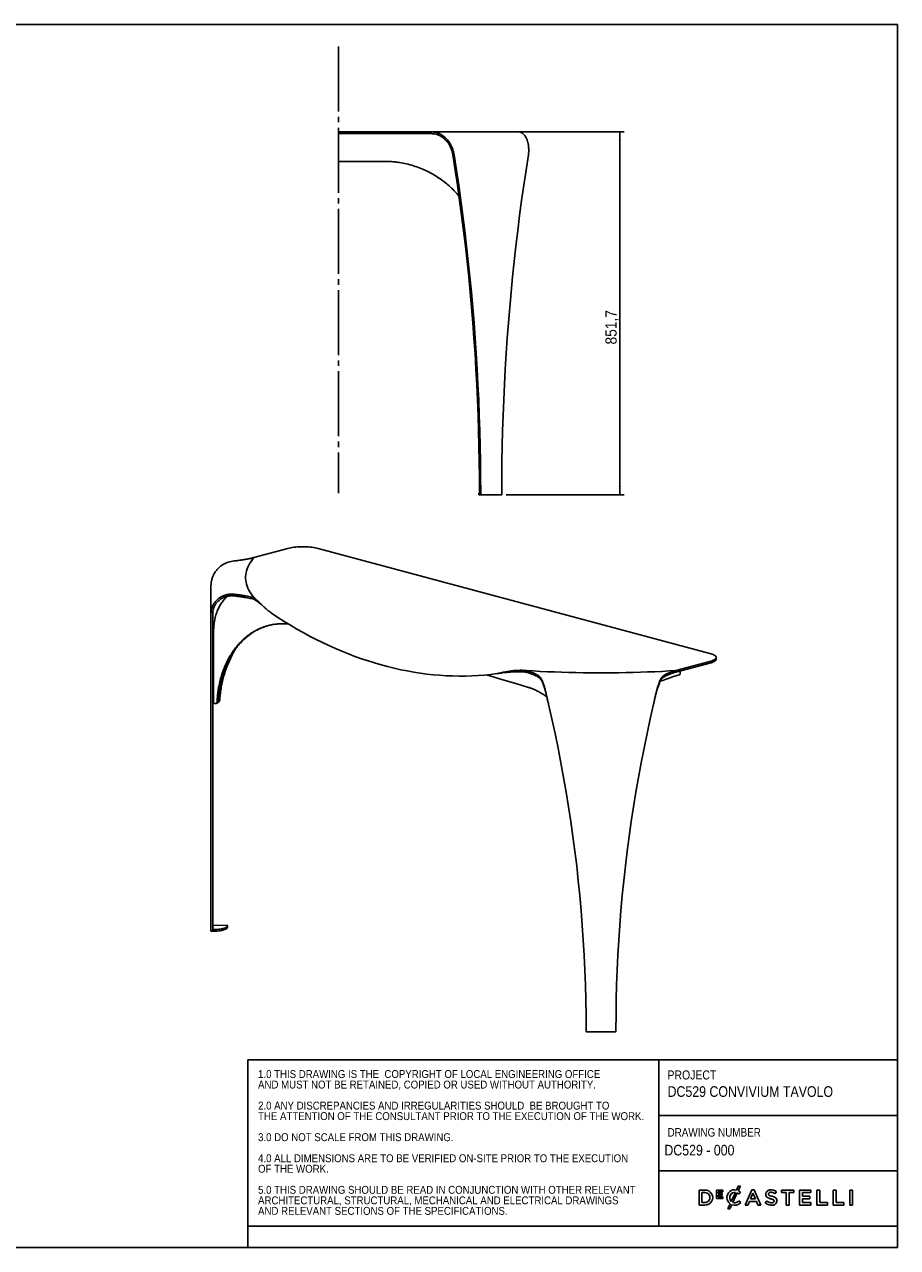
# Model space of a CAD drawing. Header units: millimetres. Extents: x 50 to 4150, y 50 to 2920.
# Tile 2 of 2: x 2102 to 4150, y 50 to 2920. Entities that reach past the tile are written whole.
import ezdxf

# ---------------------------------------------------------------- set-up
doc = ezdxf.new("R2010")
doc.units = ezdxf.units.MM
doc.header["$LTSCALE"] = 10
doc.linetypes.add('SLD-Centro', pattern=[19.05, 15.24, -1.27, 1.27, -1.27])
doc.linetypes.add('SLD-Solido', pattern=[0])
for name, color, linetype in [('NOTE', 3, 'SLD-Solido'), ('PIEGHE', 6, 'SLD-Centro'), ('QUOTE', 1, 'SLD-Solido'), ('SCHIZZI', 9, 'Continuous')]:
    doc.layers.add(name, color=color, linetype=linetype)
doc.styles.add('SLDTEXTSTYLE0', font='GOTHIC.TTF', dxfattribs={"width": 0.913})
doc.styles.add('SLDTEXTSTYLE1', font='GOTHIC.TTF', dxfattribs={"width": 0.86735})
doc.dimstyles.new('SLDDIMSTYLE0', dxfattribs={"dimtxt": 26.458333, "dimasz": 20, "dimexe": 0, "dimexo": 0.0625, "dimgap": 6.614583, "dimtad": 1, "dimdec": 1, "dimrnd": 1e-09, "dimzin": 12, "dimdsep": 46, "dimtxsty": 'SLDTEXTSTYLE0', "dimsah": 1, "dimcen": 0.09, "dimadec": 0, "dimazin": 3, "dimtfac": 1, "dimtdec": 1, "dimtofl": 0, "dimtmove": 0, "dimatfit": 3, "dimfxl": 1, "dimfrac": 2, "dimtolj": 1, "dimtzin": 12, "dimarcsym": 0})

# ---------------------------------------------------------------- blocks, each defined once
blk = doc.blocks.new('SW_NOTE_0')
at = {"layer": 'NOTE', "color": 0, "char_height": 18.521, "attachment_point": 1, "style": 'SLDTEXTSTYLE0'}
for s, insert in [('1.0 THIS DRAWING IS THE  COPYRIGHT OF LOCAL ENGINEERING OFFICE ', (0, 23.7)), ('AND MUST NOT BE RETAINED, COPIED OR USED WITHOUT AUTHORITY.', (0, -1)), ('2.0 ANY DISCREPANCIES AND IRREGULARITIES SHOULD  BE BROUGHT TO ', (0, -50.4)), ('THE ATTENTION OF THE CONSULTANT PRIOR TO THE EXECUTION OF THE WORK.', (0, -75.1)), ('3.0 DO NOT SCALE FROM THIS DRAWING.', (0, -124.5)), ('4.0 ALL DIMENSIONS ARE TO BE VERIFIED ON-SITE PRIOR TO THE EXECUTION ', (0, -173.9)), ('OF THE WORK.', (0, -198.6)), ('5.0 THIS DRAWING SHOULD BE READ IN CONJUNCTION WITH OTHER RELEVANT ', (0, -248)), ('ARCHITECTURAL, STRUCTURAL, MECHANICAL AND ELECTRICAL DRAWINGS ', (0, -272.7)), ('AND RELEVANT SECTIONS OF THE SPECIFICATIONS.', (0, -297.4))]:
    blk.add_mtext(s, dxfattribs=dict(at, insert=insert))
blk = doc.blocks.new('_D')
at = {"layer": 'QUOTE', "transparency": 16777216}
for p, q in [((3011.4, 2667.8), (3508.4, 2667.8)), ((3498.4, 2667.8), (3498.4, 1816.1)), ((3231.5, 1816.1), (3508.4, 1816.1))]:
    blk.add_line(p, q, dxfattribs=at)
for points in [[(3498.4, 2667.8), (3495.9, 2647.8), (3500.9, 2647.8)], [(3498.4, 1816.1), (3500.9, 1836.1), (3495.9, 1836.1)]]:
    blk.add_solid(points, dxfattribs=at)
at = {"layer": 'QUOTE', "transparency": 16777216, "insert": (3464.6, 2169), "char_height": 26.46, "attachment_point": 1, "rotation": 90, "style": 'SLDTEXTSTYLE0'}
blk.add_mtext('851,7', dxfattribs=at)

msp = doc.modelspace()

# ---------------------------------------------------------------- linework, layer by layer
for p, q in [((2838.62, 2663.8), (2838.62, 2667.8)), ((2838.62, 2667.8), (2888.62, 2667.8)), ((2838.62, 2608.8), (2838.62, 2663.8)), ((2888.62, 2663.8), (2838.62, 2663.8)), ((2888.62, 2667.8), (3001.42, 2667.8)), ((2888.62, 2663.8), (3001.42, 2663.8)), ((3001.42, 2663.8), (3001.42, 2667.8)), ((3261.55, 2667.8), (3055.52, 2667.8)), ((3055.52, 2667.8), (3055.52, 2663.8)), ((2838.64, 2598.8), (2838.63, 2598.8)), ((2838.64, 2598.8), (2845.92, 2598.8)), ((2944.99, 2598.8), (2845.92, 2598.8)), ((3169.14, 1820.12), (3167.4, 1820.12)), ((3167.4, 1820.12), (3167.4, 1816.12)), ((3169.14, 1816.12), (3167.4, 1816.12)), ((3169.14, 1821.12), (3169.14, 1816.12)), ((3169.14, 1816.12), (3171.97, 1816.12)), ((3171.97, 1821.12), (3171.97, 1816.12)), ((3171.97, 1816.12), (3221.47, 1816.12)), ((3221.47, 1816.12), (3221.47, 1821.12)), ((2719.67, 1690.42), (2639.91, 1669.05)), ((2790.38, 1690.42), (3709.62, 1444.15)), ((2539.22, 1537), (2539.22, 1603.02)), ((2593.22, 1579.15), (2593.22, 1583)), ((2574.83, 1577.56), (2570.68, 1571.19)), ((2639.91, 1571.16), (2639.91, 1575.02)), ((2639.91, 1571.16), (2639.91, 1575.02)), ((2539.22, 796.93), (2539.22, 1537)), ((2543.22, 796.93), (2543.22, 1537)), ((2545.41, 1327.31), (2545.41, 1495.91)), ((3629.86, 1403.83), (3709.62, 1425.2)), ((3629.86, 1399.98), (3709.62, 1421.35)), ((3724.27, 1430.82), (3724.27, 1434.68)), ((3278.86, 1399.98), (3278.86, 1403.83)), ((3278.86, 1399.98), (3278.86, 1403.83)), ((3308.67, 1391.33), (3308.67, 1387.47)), ((3600.04, 1387.47), (3600.04, 1391.33)), ((3629.86, 1399.98), (3629.86, 1403.83)), ((3639.85, 1395.47), (3639.85, 1402.66)), ((2551.1, 1326.5), (2553.61, 1327.33)), ((3327.98, 1339.31), (3327.78, 1340.17)), ((3327.99, 1339.3), (3327.99, 1339.3)), ((3580.93, 1340.17), (3580.73, 1339.31)), ((3580.73, 1339.3), (3580.73, 1339.3)), ((2545.91, 805.29), (2577.55, 806.18)), ((2577.74, 801.36), (2577.74, 805.21)), ((2539.22, 792.11), (2539.22, 796.93)), ((2543.22, 792.11), (2539.22, 792.11)), ((2543.22, 792.11), (2543.22, 796.93)), ((2543.22, 795.96), (2543.22, 792.11)), ((3419.36, 561.13), (3419.36, 556.31)), ((3419.36, 556.31), (3489.36, 556.31)), ((3489.36, 556.31), (3489.36, 561.13))]:
    msp.add_line(p, q)
at = {"flags": 128}
for points in [[(2838.63, 2631.3), (2838.63, 2630.23), (2838.63, 2629.27), (2838.63, 2628.54), (2838.63, 2628.1), (2838.63, 2628.01), (2838.63, 2628.28), (2838.63, 2628.87), (2838.63, 2629.73), (2838.63, 2630.76), (2838.63, 2631.84), (2838.63, 2632.87), (2838.63, 2633.73), (2838.63, 2634.32), (2838.63, 2634.59), (2838.63, 2634.5), (2838.63, 2634.06), (2838.63, 2633.33), (2838.63, 2632.37), (2838.63, 2631.3)], [(3106.77, 2613.8), (3112.29, 2578.32), (3117.56, 2542.77), (3122.57, 2507.14), (3127.33, 2471.44), (3131.84, 2435.67), (3136.09, 2399.85), (3140.08, 2363.96), (3143.82, 2328.02), (3147.3, 2292.03), (3150.53, 2255.99), (3153.5, 2219.9), (3156.21, 2183.78), (3158.67, 2147.62), (3160.86, 2111.42), (3162.8, 2075.2), (3164.48, 2038.95), (3165.91, 2002.68), (3167.07, 1966.39), (3167.97, 1930.08), (3168.62, 1893.77), (3169.01, 1857.44), (3169.14, 1821.12)], [(3109.6, 2613.8), (3115.12, 2578.32), (3120.39, 2542.77), (3125.4, 2507.14), (3130.16, 2471.44), (3134.67, 2435.67), (3138.92, 2399.85), (3142.91, 2363.96), (3146.65, 2328.02), (3150.13, 2292.03), (3153.36, 2255.99), (3156.33, 2219.9), (3159.04, 2183.78), (3161.49, 2147.62), (3163.69, 2111.42), (3165.63, 2075.2), (3167.31, 2038.95), (3168.73, 2002.68), (3169.9, 1966.39), (3170.8, 1930.08), (3171.45, 1893.77), (3171.84, 1857.44), (3171.97, 1821.12)], [(3221.47, 1821.12), (3221.59, 1857.44), (3221.98, 1893.77), (3222.63, 1930.08), (3223.54, 1966.39), (3224.7, 2002.68), (3226.12, 2038.95), (3227.8, 2075.2), (3229.74, 2111.42), (3231.94, 2147.62), (3234.39, 2183.78), (3237.11, 2219.9), (3240.07, 2255.99), (3243.3, 2292.03), (3246.78, 2328.02), (3250.52, 2363.96), (3254.52, 2399.85), (3258.77, 2435.67), (3263.27, 2471.44), (3268.03, 2507.14), (3273.05, 2542.77), (3278.31, 2578.32), (3283.83, 2613.8)], [(2838.63, 2598.8), (2838.63, 2598.99), (2838.63, 2599.56), (2838.62, 2600.48), (2838.62, 2601.73), (2838.62, 2603.24), (2838.62, 2604.97), (2838.62, 2606.85), (2838.62, 2608.8)], [(2790.38, 1690.42), (2787.17, 1691.21), (2783.71, 1691.92), (2780.03, 1692.55), (2776.16, 1693.09), (2772.13, 1693.54), (2767.97, 1693.89), (2763.71, 1694.14), (2759.38, 1694.3), (2755.03, 1694.35), (2750.67, 1694.3), (2746.34, 1694.14), (2742.09, 1693.89), (2737.93, 1693.54), (2733.9, 1693.09), (2730.03, 1692.55), (2726.35, 1691.92), (2722.89, 1691.21), (2719.67, 1690.42)], [(2639.91, 1575.02), (2636.38, 1579.43), (2633.21, 1583.86), (2630.38, 1588.32), (2627.91, 1592.78), (2625.78, 1597.26), (2624.01, 1601.75), (2622.59, 1606.25), (2621.53, 1610.75), (2620.82, 1615.26), (2620.46, 1619.78), (2620.46, 1624.29), (2620.82, 1628.81), (2621.53, 1633.32), (2622.59, 1637.82), (2624.01, 1642.32), (2625.78, 1646.81), (2627.91, 1651.29), (2630.38, 1655.75), (2633.21, 1660.2), (2636.38, 1664.64), (2639.91, 1669.05)], [(2639.91, 1669.05), (2636.38, 1664.64), (2633.21, 1660.2), (2630.38, 1655.75), (2627.91, 1651.29), (2625.78, 1646.81), (2624.01, 1642.32), (2622.59, 1637.82), (2621.53, 1633.32), (2620.82, 1628.81), (2620.46, 1624.29), (2620.46, 1619.78), (2620.82, 1615.26), (2621.53, 1610.75), (2622.59, 1606.25), (2624.01, 1601.75), (2625.78, 1597.26), (2627.91, 1592.78), (2630.38, 1588.32), (2633.21, 1583.86), (2636.38, 1579.43), (2639.91, 1575.02)], [(2681.31, 1538.42), (2696.05, 1528.69), (2710.85, 1519.28), (2725.72, 1510.19), (2740.64, 1501.41), (2755.63, 1492.95), (2770.66, 1484.82), (2785.74, 1477.01), (2800.87, 1469.53), (2816.04, 1462.38), (2831.24, 1455.57), (2846.47, 1449.08), (2861.73, 1442.93), (2877.01, 1437.12), (2892.31, 1431.64), (2907.62, 1426.5), (2922.95, 1421.71), (2938.28, 1417.26), (2953.61, 1413.15), (2968.94, 1409.39), (2984.27, 1405.97), (2999.58, 1402.9), (3014.88, 1400.18), (3030.17, 1397.8), (3045.42, 1395.78), (3060.66, 1394.1), (3075.86, 1392.78), (3091.02, 1391.8), (3106.15, 1391.18), (3121.23, 1390.9), (3136.26, 1390.98), (3151.25, 1391.41), (3166.17, 1392.18), (3181.04, 1393.31), (3195.84, 1394.79), (3210.58, 1396.62)], [(3709.62, 1425.2), (3712.57, 1426.07), (3715.22, 1426.99), (3717.57, 1427.98), (3719.58, 1429.02), (3721.25, 1430.1), (3722.56, 1431.21), (3723.51, 1432.35), (3724.08, 1433.51), (3724.27, 1434.68), (3724.08, 1435.84), (3723.51, 1437), (3722.56, 1438.14), (3721.25, 1439.26), (3719.58, 1440.34), (3717.57, 1441.37), (3715.22, 1442.36), (3712.57, 1443.29), (3709.62, 1444.15)], [(3724.27, 1430.82), (3724.08, 1429.66), (3723.51, 1428.5), (3722.56, 1427.36), (3721.25, 1426.24), (3719.58, 1425.16), (3717.57, 1424.13), (3715.22, 1423.14), (3712.57, 1422.21), (3709.62, 1421.35)], [(3283.99, 1364.37), (3254.07, 1373.45), (3223.88, 1382.48), (3193.44, 1391.44), (3185.57, 1393.73)], [(3629.86, 1403.83), (3613.38, 1402.89), (3596.83, 1402.04), (3580.22, 1401.28), (3563.55, 1400.62), (3546.83, 1400.05), (3530.07, 1399.58), (3513.28, 1399.2), (3496.46, 1398.91), (3479.63, 1398.72), (3462.78, 1398.63), (3445.93, 1398.63), (3429.08, 1398.72), (3412.25, 1398.91), (3395.43, 1399.2), (3378.64, 1399.58), (3361.88, 1400.05), (3345.16, 1400.62), (3328.5, 1401.28), (3311.88, 1402.04), (3295.33, 1402.89), (3278.86, 1403.83)], [(3278.86, 1403.83), (3295.33, 1402.89), (3311.88, 1402.04), (3328.5, 1401.28), (3345.16, 1400.62), (3361.88, 1400.05), (3378.64, 1399.58), (3395.43, 1399.2), (3412.25, 1398.91), (3429.08, 1398.72), (3445.93, 1398.63), (3462.78, 1398.63), (3479.63, 1398.72), (3496.46, 1398.91), (3513.28, 1399.2), (3530.07, 1399.58), (3546.83, 1400.05), (3563.55, 1400.62), (3580.22, 1401.28), (3596.83, 1402.04), (3613.38, 1402.89), (3629.86, 1403.83)], [(3592.93, 1378.64), (3599.29, 1380.95), (3606.82, 1383.62), (3614.45, 1386.28), (3622.19, 1388.91), (3630.04, 1391.51), (3638, 1394.09)], [(3639.85, 1395.47), (3639.78, 1395.17), (3639.43, 1394.78), (3638.84, 1394.42), (3638, 1394.09)], [(2549.52, 1326.42), (2549.01, 1326.54), (2548.49, 1326.65), (2547.98, 1326.76), (2547.47, 1326.87), (2546.95, 1326.98), (2546.44, 1327.09), (2545.92, 1327.2), (2545.41, 1327.31)], [(3331.15, 1324.83), (3338.96, 1290.65), (3346.41, 1256.4), (3353.5, 1222.07), (3360.23, 1187.68), (3366.6, 1153.22), (3372.61, 1118.7), (3378.26, 1084.13), (3383.55, 1049.5), (3388.48, 1014.83), (3393.04, 980.1), (3397.24, 945.34), (3401.07, 910.53), (3404.54, 875.69), (3407.65, 840.82), (3410.39, 805.92), (3412.77, 771), (3414.78, 736.05), (3416.43, 701.09), (3417.71, 666.11), (3418.62, 631.12), (3419.17, 596.13), (3419.36, 561.13)], [(3489.36, 561.13), (3489.54, 596.13), (3490.09, 631.12), (3491, 666.11), (3492.28, 701.09), (3493.93, 736.05), (3495.94, 771), (3498.32, 805.92), (3501.06, 840.82), (3504.17, 875.69), (3507.64, 910.53), (3511.47, 945.34), (3515.67, 980.1), (3520.24, 1014.83), (3525.16, 1049.5), (3530.45, 1084.13), (3536.1, 1118.7), (3542.11, 1153.22), (3548.48, 1187.68), (3555.21, 1222.07), (3562.3, 1256.4), (3569.75, 1290.65), (3577.56, 1324.83)], [(2577.55, 806.18), (2577.74, 805.21), (2577.55, 804.24), (2576.99, 803.29), (2576.05, 802.35), (2574.76, 801.45), (2573.12, 800.59), (2571.15, 799.77), (2568.87, 799.02), (2566.32, 798.34), (2563.51, 797.73), (2560.48, 797.2), (2557.26, 796.76), (2553.89, 796.41), (2550.4, 796.16), (2546.83, 796.01), (2543.22, 795.96)], [(2543.22, 804.49), (2543.27, 804.63), (2543.42, 804.77), (2543.66, 804.91), (2543.99, 805.02), (2544.4, 805.12), (2544.86, 805.2), (2545.37, 805.26), (2545.91, 805.29)], [(2577.74, 801.36), (2577.55, 800.39), (2576.99, 799.43), (2576.05, 798.5), (2574.76, 797.59), (2573.12, 796.73), (2571.15, 795.92), (2568.87, 795.17), (2566.32, 794.48), (2563.51, 793.87), (2560.48, 793.35), (2557.26, 792.91), (2553.89, 792.56), (2550.4, 792.31), (2546.83, 792.16), (2543.22, 792.11)]]:
    msp.add_lwpolyline(points, dxfattribs=at)
for points, knots in [([(3001.42, 2667.8), (3004.83, 2667.8), (3011.75, 2667.8), (3022.15, 2667.8), (3033.09, 2667.8), (3044.29, 2667.8), (3051.83, 2667.8), (3055.52, 2667.8)], [0, 0, 0, 0, 0.1829858, 0.3720605, 0.5635028, 0.7861028, 1, 1, 1, 1]), ([(3001.42, 2663.8), (3004.83, 2663.8), (3011.75, 2663.8), (3022.15, 2663.8), (3033.09, 2663.8), (3044.29, 2663.8), (3051.83, 2663.8), (3055.52, 2663.8)], [0, 0, 0, 0, 0.1829858, 0.3720605, 0.5635028, 0.7861028, 1, 1, 1, 1]), ([(3089.66, 2653.81), (3088.63, 2654.75), (3086.65, 2656.53), (3083.66, 2658.8), (3080.85, 2660.65), (3078.27, 2662.14), (3075.93, 2663.31), (3072.57, 2664.79), (3067.95, 2666.33), (3061.84, 2667.57), (3057.63, 2667.72), (3055.52, 2667.8)], [0, 0, 0, 0, 0.106632, 0.2039899, 0.2920733, 0.3708824, 0.4404178, 0.500681, 0.665075, 0.8314841, 1, 1, 1, 1]), ([(3087.76, 2650.85), (3086.78, 2651.71), (3084.92, 2653.37), (3082.09, 2655.46), (3079.44, 2657.18), (3077, 2658.56), (3074.8, 2659.64), (3071.63, 2661.01), (3067.26, 2662.44), (3061.49, 2663.59), (3057.52, 2663.73), (3055.52, 2663.8)], [0, 0, 0, 0, 0.1064671, 0.2036847, 0.2916529, 0.3703717, 0.4398422, 0.5000661, 0.6644732, 0.8310832, 1, 1, 1, 1]), ([(3102.93, 2628.03), (3102.37, 2629.4), (3101.39, 2631.8), (3099.89, 2634.83), (3098.55, 2637.25), (3096.97, 2639.86), (3094.74, 2643.1), (3091.63, 2647.01), (3089.11, 2649.5), (3087.76, 2650.85)], [0, 0, 0, 0, 0.15733027, 0.27622316, 0.36124909, 0.45421936, 0.605229, 0.7871588, 1, 1, 1, 1]), ([(3105.64, 2629.17), (3105.05, 2630.65), (3104.03, 2633.24), (3102.45, 2636.51), (3101.05, 2639.13), (3099.38, 2641.95), (3097.04, 2645.44), (3093.75, 2649.67), (3091.09, 2652.36), (3089.66, 2653.81)], [0, 0, 0, 0, 0.157428, 0.2763829, 0.3614363, 0.4544111, 0.6053944, 0.7872605, 1, 1, 1, 1]), ([(3261.55, 2667.8), (3262, 2667.78), (3262.83, 2667.75), (3264.02, 2667.54), (3265.04, 2667.26), (3266.01, 2666.91), (3267.01, 2666.48), (3268.12, 2665.91), (3269.31, 2665.17), (3270.7, 2664.16), (3272.38, 2662.72), (3274.37, 2660.6), (3276.58, 2657.69), (3277.96, 2655.16), (3278.7, 2653.81)], [0, 0, 0, 0, 0.0767282, 0.1438813, 0.2014615, 0.2494729, 0.3048278, 0.3649592, 0.4298723, 0.499571, 0.5939062, 0.7087571, 0.844123, 1, 1, 1, 1]), ([(3278.7, 2653.81), (3279.21, 2652.73), (3280.17, 2650.73), (3281.29, 2647.68), (3282.11, 2645.02), (3282.74, 2642.63), (3283.3, 2640.16), (3283.85, 2637.2), (3284.37, 2633.48), (3284.54, 2630.68), (3284.64, 2629.17)], [0, 0, 0, 0, 0.1595244, 0.2958314, 0.4089168, 0.4987779, 0.5881578, 0.7014898, 0.838772, 1, 1, 1, 1]), ([(3121.07, 2517.12), (3120.49, 2517.86), (3116.72, 2522.56), (3109.06, 2530.58), (3098.11, 2541.09), (3086.45, 2550.77), (3074.19, 2559.67), (3061.37, 2567.74), (3048.04, 2574.94), (3033.7, 2581.48), (3018.33, 2587.23), (3001.97, 2591.99), (2987.15, 2595.14), (2974, 2597.1), (2965.58, 2597.94), (2960.07, 2598.33), (2957.55, 2598.48), (2955.08, 2598.59), (2952.79, 2598.67), (2950.47, 2598.73), (2947.92, 2598.77), (2946.03, 2598.79), (2944.99, 2598.8)], [0, 0, 0, 0, 0.014058, 0.0899464, 0.165835, 0.2415688, 0.3174576, 0.3933455, 0.4690791, 0.5449685, 0.6299464, 0.7147728, 0.7997869, 0.8558339, 0.912776, 0.9254632, 0.9379341, 0.9501901, 0.9621868, 0.9720022, 0.9846064, 1, 1, 1, 1]), ([(2639.91, 1669.05), (2637.47, 1668.41), (2632.53, 1667.12), (2624.11, 1665.43), (2614.64, 1663.82), (2604.35, 1662.34), (2596.88, 1661.48), (2593.22, 1661.07)], [0, 0, 0, 0, 0.1829858, 0.3720605, 0.5635028, 0.7861028, 1, 1, 1, 1]), ([(2541.46, 1618.73), (2541.93, 1620.24), (2542.77, 1622.91), (2544.2, 1626.27), (2545.51, 1628.97), (2547.09, 1631.9), (2549.38, 1635.54), (2552.68, 1639.97), (2555.46, 1642.83), (2556.96, 1644.37)], [0, 0, 0, 0, 0.157428, 0.2763829, 0.3614363, 0.4544111, 0.6053944, 0.7872605, 1, 1, 1, 1]), ([(2556.96, 1644.37), (2558.04, 1645.37), (2560.1, 1647.29), (2563.29, 1649.75), (2566.3, 1651.79), (2569.09, 1653.46), (2571.61, 1654.79), (2575.24, 1656.52), (2580.19, 1658.43), (2586.67, 1660.21), (2591.03, 1660.78), (2593.22, 1661.07)], [0, 0, 0, 0, 0.106632, 0.2039899, 0.2920733, 0.3708824, 0.4404178, 0.500681, 0.665075, 0.8314841, 1, 1, 1, 1]), ([(2593.22, 1583), (2592.22, 1583.09), (2590.35, 1583.24), (2587.73, 1583.29), (2585.49, 1583.23), (2583.41, 1583.09), (2581.3, 1582.86), (2578.99, 1582.51), (2576.51, 1582.01), (2573.64, 1581.27), (2570.22, 1580.17), (2566.13, 1578.46), (2561.53, 1576.05), (2558.55, 1573.9), (2556.96, 1572.75)], [0, 0, 0, 0, 0.0767282, 0.1438813, 0.2014615, 0.2494729, 0.3048278, 0.3649592, 0.4298723, 0.499571, 0.5939062, 0.7087571, 0.844123, 1, 1, 1, 1]), ([(2593.22, 1579.15), (2592.3, 1579.23), (2590.57, 1579.39), (2588.14, 1579.45), (2586.07, 1579.41), (2584.14, 1579.3), (2582.18, 1579.1), (2580.04, 1578.79), (2577.75, 1578.34), (2575.09, 1577.68), (2571.92, 1576.68), (2568.14, 1575.12), (2563.88, 1572.92), (2561.12, 1570.95), (2559.64, 1569.89)], [0, 0, 0, 0, 0.0769383, 0.1442552, 0.2019533, 0.2500373, 0.3054412, 0.3655969, 0.4305102, 0.5001857, 0.5944515, 0.7091763, 0.8443603, 1, 1, 1, 1]), ([(2593.22, 1583), (2596.32, 1582.65), (2602.63, 1581.94), (2611.88, 1580.66), (2620.33, 1579.31), (2627.78, 1577.91), (2634.19, 1576.54), (2638.02, 1575.52), (2639.91, 1575.02)], [0, 0, 0, 0, 0.1809061, 0.368371, 0.5595937, 0.7094733, 0.8568296, 1, 1, 1, 1]), ([(2593.22, 1579.15), (2596.32, 1578.8), (2602.63, 1578.08), (2611.88, 1576.8), (2620.33, 1575.45), (2627.78, 1574.06), (2634.19, 1572.69), (2638.02, 1571.67), (2639.91, 1571.16)], [0, 0, 0, 0, 0.1809061, 0.368371, 0.5595937, 0.7094733, 0.8568296, 1, 1, 1, 1]), ([(2556.96, 1572.75), (2555.83, 1571.81), (2553.73, 1570.09), (2551.13, 1567.42), (2549.13, 1565.08), (2547.54, 1562.97), (2546.06, 1560.77), (2544.51, 1558.12), (2542.86, 1554.79), (2541.95, 1552.27), (2541.46, 1550.91)], [0, 0, 0, 0, 0.15952437, 0.29583139, 0.4089168, 0.49877787, 0.58815779, 0.70148982, 0.83877195, 1, 1, 1, 1]), ([(2559.64, 1569.89), (2558.6, 1569.04), (2556.65, 1567.45), (2554.24, 1565), (2552.39, 1562.85), (2550.92, 1560.91), (2549.56, 1558.89), (2548.12, 1556.45), (2546.59, 1553.39), (2545.74, 1551.06), (2545.29, 1549.81)], [0, 0, 0, 0, 0.1596109, 0.2959807, 0.4091052, 0.498982, 0.588352, 0.7016464, 0.8388637, 1, 1, 1, 1]), ([(2545.41, 1495.91), (2545.45, 1498.31), (2545.53, 1502.8), (2545.99, 1509.45), (2546.74, 1515.83), (2547.81, 1522.23), (2549.17, 1528.47), (2550.83, 1534.55), (2553.28, 1541.93), (2556.78, 1550.36), (2561.68, 1559.45), (2567.4, 1567.67), (2572.73, 1574), (2576.37, 1577.19), (2577.62, 1578.29)], [0, 0, 0, 0, 0.07167135, 0.13427452, 0.20142749, 0.26825604, 0.33527789, 0.402223, 0.46930306, 0.58717639, 0.70389498, 0.82060472, 0.93845175, 1, 1, 1, 1]), ([(2681.31, 1538.42), (2678.58, 1540.45), (2676.06, 1542.44), (2671.4, 1546.28), (2669.26, 1548.12), (2665.33, 1551.63), (2663.53, 1553.29), (2661.06, 1555.63), (2660.27, 1556.39), (2659.14, 1557.48), (2658.78, 1557.84), (2658.24, 1558.37), (2658.06, 1558.54), (2657.8, 1558.8), (2657.71, 1558.88), (2657.58, 1559.01), (2657.54, 1559.05), (2657.48, 1559.12), (2657.46, 1559.14), (2657.42, 1559.17), (2657.41, 1559.18), (2657.4, 1559.2), (2657.39, 1559.2), (2657.38, 1559.21), (2657.38, 1559.21), (2657.38, 1559.22), (2657.37, 1559.22), (2655.28, 1561.29), (2653.5, 1563.05), (2651.19, 1565.3), (2650.49, 1565.98), (2649.5, 1566.91), (2649.19, 1567.21), (2648.74, 1567.63), (2648.59, 1567.77), (2648.38, 1567.97), (2648.31, 1568.03), (2648.2, 1568.13), (2648.17, 1568.16), (2648.12, 1568.21), (2648.1, 1568.23), (2648.07, 1568.25), (2648.06, 1568.26), (2648.05, 1568.27), (2648.05, 1568.27), (2648.04, 1568.28), (2648.04, 1568.28), (2648.03, 1568.29), (2648.03, 1568.29), (2647.85, 1568.46), (2647.54, 1568.75), (2646.66, 1569.57), (2646.1, 1570.1), (2644.74, 1571.31), (2643.93, 1572.01), (2642.1, 1573.48), (2641.06, 1574.26), (2639.91, 1575.02)], [0, 0, 0, 0, 0.125, 0.125, 0.25, 0.25, 0.375, 0.375, 0.4375, 0.4375, 0.46875, 0.46875, 0.484375, 0.484375, 0.4921875, 0.4921875, 0.4960938, 0.4960938, 0.4980469, 0.4980469, 0.4990234, 0.4990234, 0.4995117, 0.4995117, 0.4997559, 0.4997559, 0.5, 0.5, 0.625, 0.625, 0.6875, 0.6875, 0.71875, 0.71875, 0.734375, 0.734375, 0.7421875, 0.7421875, 0.7460938, 0.7460938, 0.7480469, 0.7480469, 0.7490234, 0.7490234, 0.7495117, 0.7495117, 0.7497559, 0.7497559, 0.75, 0.75, 0.8125, 0.8125, 0.875, 0.875, 0.9375, 0.9375, 1, 1, 1, 1]), ([(2659.67, 1556.97), (2659.59, 1557.03), (2658.32, 1558.05), (2656.06, 1559.84), (2653.7, 1561.69), (2652.26, 1562.79), (2651.59, 1563.3), (2650.95, 1563.78), (2650.33, 1564.24), (2649.75, 1564.67), (2649.23, 1565.05), (2648.7, 1565.45), (2648.07, 1565.91), (2647.22, 1566.53), (2646, 1567.4), (2644.36, 1568.52), (2642.25, 1569.86), (2640.73, 1570.71), (2639.91, 1571.16)], [0, 0, 0, 0, 0.0104202, 0.1731197, 0.3169803, 0.3515463, 0.3848199, 0.4168011, 0.4474899, 0.4768865, 0.5049906, 0.5261877, 0.5590076, 0.6034504, 0.6595161, 0.7523494, 0.8658443, 1, 1, 1, 1]), ([(2721.06, 1513.16), (2720.25, 1513.23), (2716.55, 1513.57), (2709.98, 1513.87), (2700.84, 1513.74), (2691.25, 1512.94), (2681.26, 1511.33), (2670.99, 1508.86), (2660.51, 1505.42), (2649.9, 1500.89), (2639.64, 1495.42), (2629.77, 1489.06), (2620.34, 1481.82), (2611.39, 1473.72), (2602.96, 1464.82), (2595.08, 1455.14), (2587.79, 1444.71), (2581.12, 1433.6), (2575.11, 1421.83), (2569.64, 1409.16), (2564.8, 1395.6), (2560.69, 1381.14), (2558.19, 1369.71), (2556.76, 1361.64), (2556.05, 1357.12), (2555.4, 1352.57), (2554.83, 1347.94), (2554.34, 1343.29), (2553.94, 1338.86), (2553.63, 1334.49), (2553.49, 1331.64), (2553.41, 1330.12)], [0, 0, 0, 0, 0.0094312, 0.0429737, 0.0765695, 0.1164973, 0.156388, 0.1963676, 0.2417943, 0.2871256, 0.3325468, 0.3779789, 0.4233156, 0.4687423, 0.5141801, 0.5595227, 0.6049555, 0.6503989, 0.6957471, 0.7411854, 0.7899708, 0.8386584, 0.8874382, 0.9017975, 0.9161589, 0.9305281, 0.944911, 0.9596626, 0.9738779, 0.9860219, 1, 1, 1, 1]), ([(2669.87, 1508.29), (2667.62, 1507.59), (2661.71, 1505.74), (2652.47, 1501.68), (2642.2, 1496.25), (2632.33, 1489.89), (2622.89, 1482.65), (2613.94, 1474.55), (2605.5, 1465.65), (2597.61, 1455.97), (2590.32, 1445.54), (2583.65, 1434.43), (2577.63, 1422.67), (2572.16, 1410), (2567.31, 1396.43), (2563.2, 1381.98), (2560.7, 1370.55), (2559.27, 1362.48), (2558.55, 1357.96), (2557.91, 1353.4), (2557.34, 1348.77), (2556.85, 1344.13), (2556.45, 1339.7), (2556.14, 1335.33), (2556, 1332.48), (2555.92, 1330.95)], [0, 0, 0, 0, 0.03566334, 0.09333639, 0.15112159, 0.20891827, 0.26659128, 0.32437612, 0.38217264, 0.43984561, 0.49763065, 0.55542689, 0.61309982, 0.67088517, 0.73292519, 0.79483879, 0.85686818, 0.87512754, 0.89338937, 0.9116611, 0.92995016, 0.94870807, 0.96678378, 0.9822257, 1, 1, 1, 1]), ([(2559.81, 1334.33), (2559.94, 1336.44), (2560.19, 1340.77), (2560.86, 1347.46), (2561.71, 1354.36), (2562.77, 1361.35), (2564.01, 1368.29), (2565.45, 1375.21), (2567.52, 1384.02), (2570.46, 1394.67), (2574.53, 1407.08), (2579.49, 1420.1), (2585.49, 1433.6), (2591.33, 1445.3), (2595.32, 1452.07), (2596.67, 1454.36)], [0, 0, 0, 0, 0.0511153, 0.1046168, 0.1617289, 0.217793, 0.2738068, 0.3298225, 0.385957, 0.4886298, 0.5912562, 0.6941353, 0.8160742, 0.9377881, 1, 1, 1, 1]), ([(3278.86, 1403.83), (3272.24, 1404.56), (3265.74, 1404.69), (3256.4, 1404.29), (3253.35, 1404.05), (3248.89, 1403.59), (3247.42, 1403.42), (3245.25, 1403.14), (3244.53, 1403.05), (3243.46, 1402.9), (3243.11, 1402.85), (3242.58, 1402.77), (3242.4, 1402.74), (3242.14, 1402.7), (3242.05, 1402.69), (3241.92, 1402.67), (3241.87, 1402.66), (3241.81, 1402.65), (3241.78, 1402.65), (3241.75, 1402.65), (3241.74, 1402.65), (3241.72, 1402.64), (3241.7, 1402.64), (3239.77, 1402.35), (3237.63, 1402.01), (3233, 1401.21), (3230.51, 1400.75), (3225.22, 1399.72), (3222.43, 1399.15), (3216.64, 1397.92), (3213.64, 1397.27), (3210.58, 1396.62)], [0, 0, 0, 0, 0.25, 0.25, 0.375, 0.375, 0.4375, 0.4375, 0.46875, 0.46875, 0.484375, 0.484375, 0.4921875, 0.4921875, 0.4960938, 0.4960938, 0.4980469, 0.4980469, 0.4990234, 0.4990234, 0.4995117, 0.4995117, 0.5, 0.5, 0.625, 0.625, 0.75, 0.75, 0.875, 0.875, 1, 1, 1, 1]), ([(3212.42, 1397.01), (3213.35, 1397.2), (3215.09, 1397.54), (3216.87, 1397.76), (3217.7, 1397.87)], [0, 0, 0, 0, 0.5321589, 1, 1, 1, 1]), ([(3278.86, 1399.98), (3275.41, 1400.36), (3268.57, 1401.12), (3260.99, 1401.26), (3256.03, 1401.2), (3253.51, 1401.13), (3251.02, 1401.03), (3248.57, 1400.91), (3246.15, 1400.76), (3242.93, 1400.52), (3238.66, 1400.15), (3233.13, 1399.62), (3226.98, 1398.95), (3221.7, 1398.33), (3218.61, 1397.98), (3217.64, 1397.87)], [0, 0, 0, 0, 0.1541421, 0.3060699, 0.3455027, 0.384784, 0.4239137, 0.4628922, 0.5017194, 0.5403956, 0.6198216, 0.7135597, 0.8216128, 0.9439829, 1, 1, 1, 1]), ([(3278.86, 1403.83), (3281.24, 1403.18), (3286.09, 1401.86), (3292.36, 1399.6), (3298.38, 1397.07), (3303.93, 1394.31), (3307.11, 1392.31), (3308.67, 1391.33)], [0, 0, 0, 0, 0.1829858, 0.3720605, 0.5635028, 0.7861028, 1, 1, 1, 1]), ([(3278.86, 1399.98), (3281.24, 1399.33), (3286.09, 1398), (3292.36, 1395.75), (3298.38, 1393.21), (3303.93, 1390.46), (3307.11, 1388.45), (3308.67, 1387.47)], [0, 0, 0, 0, 0.1829858, 0.3720605, 0.5635028, 0.7861028, 1, 1, 1, 1]), ([(3320.68, 1368.13), (3320.31, 1369.32), (3319.58, 1371.6), (3318.54, 1374.63), (3317.58, 1377.23), (3316.71, 1379.41), (3315.93, 1381.21), (3314.81, 1383.61), (3313.22, 1386.42), (3311.05, 1389.35), (3309.46, 1390.67), (3308.67, 1391.33)], [0, 0, 0, 0, 0.106632, 0.2039899, 0.2920733, 0.3708824, 0.4404178, 0.500681, 0.665075, 0.8314841, 1, 1, 1, 1]), ([(3320.68, 1366), (3320.31, 1367.1), (3319.58, 1369.21), (3318.54, 1372.02), (3317.58, 1374.42), (3316.71, 1376.44), (3315.93, 1378.11), (3314.81, 1380.33), (3313.22, 1382.93), (3311.05, 1385.64), (3309.46, 1386.86), (3308.67, 1387.47)], [0, 0, 0, 0, 0.1064671, 0.2036847, 0.2916529, 0.3703717, 0.4398422, 0.5000661, 0.6644732, 0.8310832, 1, 1, 1, 1]), ([(3600.04, 1391.33), (3599.68, 1391.05), (3598.99, 1390.52), (3598.05, 1389.6), (3597.25, 1388.74), (3596.54, 1387.85), (3595.84, 1386.87), (3595.09, 1385.69), (3594.31, 1384.32), (3593.41, 1382.58), (3592.35, 1380.27), (3591.08, 1377.13), (3589.61, 1373.09), (3588.58, 1369.86), (3588.03, 1368.13)], [0, 0, 0, 0, 0.0767282, 0.1438813, 0.2014615, 0.2494729, 0.3048278, 0.3649592, 0.4298723, 0.499571, 0.5939062, 0.7087571, 0.844123, 1, 1, 1, 1]), ([(3600.04, 1387.47), (3599.68, 1387.21), (3598.99, 1386.72), (3598.05, 1385.88), (3597.25, 1385.07), (3596.54, 1384.25), (3595.84, 1383.34), (3595.09, 1382.26), (3594.31, 1380.98), (3593.41, 1379.37), (3592.35, 1377.23), (3591.08, 1374.33), (3589.61, 1370.59), (3588.58, 1367.6), (3588.03, 1366)], [0, 0, 0, 0, 0.0769383, 0.1442552, 0.2019533, 0.2500373, 0.3054412, 0.3655969, 0.4305102, 0.5001857, 0.5944515, 0.7091763, 0.8443603, 1, 1, 1, 1]), ([(3600.04, 1391.33), (3601.35, 1392.16), (3604.02, 1393.85), (3608.8, 1396.33), (3613.84, 1398.59), (3619.05, 1400.58), (3624.16, 1402.3), (3627.97, 1403.33), (3629.86, 1403.83)], [0, 0, 0, 0, 0.1809061, 0.368371, 0.5595937, 0.7094733, 0.8568296, 1, 1, 1, 1]), ([(3600.04, 1387.47), (3601.35, 1388.3), (3604.02, 1390), (3608.8, 1392.47), (3613.84, 1394.74), (3619.05, 1396.73), (3624.16, 1398.45), (3627.97, 1399.48), (3629.86, 1399.98)], [0, 0, 0, 0, 0.1809061, 0.368371, 0.5595937, 0.7094733, 0.8568296, 1, 1, 1, 1]), ([(3327.35, 1341.98), (3325.59, 1343.29), (3320.2, 1347.33), (3312.19, 1352.12), (3303.41, 1356.76), (3297.38, 1359.48), (3293.02, 1361.24), (3290.27, 1362.27), (3287.3, 1363.29), (3285.17, 1363.98), (3283.99, 1364.37)], [0, 0, 0, 0, 0.1257648, 0.3862432, 0.5580279, 0.7319887, 0.7985793, 0.8553785, 0.9194454, 1, 1, 1, 1]), ([(3327.78, 1340.24), (3327.44, 1341.79), (3326.83, 1344.52), (3326.03, 1348.05), (3325.35, 1350.92), (3324.57, 1354.06), (3323.54, 1358.04), (3322.2, 1363), (3321.22, 1366.33), (3320.68, 1368.13)], [0, 0, 0, 0, 0.157428, 0.2763829, 0.3614363, 0.4544111, 0.6053944, 0.7872605, 1, 1, 1, 1]), ([(3327.78, 1340.17), (3327.44, 1341.61), (3326.83, 1344.13), (3326.03, 1347.4), (3325.35, 1350.06), (3324.57, 1352.97), (3323.54, 1356.66), (3322.2, 1361.24), (3321.22, 1364.33), (3320.68, 1366)], [0, 0, 0, 0, 0.1573303, 0.2762232, 0.3612491, 0.4542194, 0.605229, 0.7871588, 1, 1, 1, 1]), ([(3588.03, 1368.13), (3587.63, 1366.79), (3586.88, 1364.31), (3585.87, 1360.67), (3585.03, 1357.57), (3584.32, 1354.84), (3583.64, 1352.07), (3582.87, 1348.79), (3581.94, 1344.77), (3581.28, 1341.83), (3580.93, 1340.24)], [0, 0, 0, 0, 0.15952437, 0.29583139, 0.4089168, 0.49877787, 0.58815779, 0.70148982, 0.83877195, 1, 1, 1, 1]), ([(3588.03, 1366), (3587.63, 1364.76), (3586.88, 1362.45), (3585.87, 1359.08), (3585.03, 1356.22), (3584.32, 1353.69), (3583.64, 1351.12), (3582.87, 1348.09), (3581.94, 1344.37), (3581.28, 1341.64), (3580.93, 1340.17)], [0, 0, 0, 0, 0.1596109, 0.2959807, 0.4091052, 0.498982, 0.588352, 0.7016464, 0.8388637, 1, 1, 1, 1]), ([(2549.52, 1326.42), (2549.96, 1326.38), (2550.84, 1326.3), (2552, 1326.88), (2552.89, 1327.91), (2553.32, 1329.08), (2553.39, 1329.86), (2553.41, 1330.12)], [0, 0, 0, 0, 0.2231626, 0.4463252, 0.6694877, 0.8926503, 1, 1, 1, 1]), ([(2555.92, 1330.95), (2555.9, 1330.69), (2555.85, 1330.16), (2555.64, 1329.44), (2555.34, 1328.78), (2554.94, 1328.21), (2554.45, 1327.76), (2554, 1327.47), (2553.7, 1327.38), (2553.6, 1327.35)], [0, 0, 0, 0, 0.1520919, 0.3085945, 0.4606864, 0.617189, 0.7692809, 0.9257835, 1, 1, 1, 1]), ([(2559.81, 1334.33), (2559.73, 1333.78), (2559.56, 1332.69), (2558.69, 1331.2), (2557.45, 1330.05), (2556.34, 1329.49), (2555.7, 1329.38), (2555.59, 1329.36)], [0, 0, 0, 0, 0.236516, 0.4730321, 0.7095478, 0.9460627, 1, 1, 1, 1])]:
    msp.add_open_spline(points, degree=3, knots=knots)
for points in [[(3106.77, 2613.8), (3106.31, 2616.21), (3105.39, 2621.03), (3103.75, 2625.7), (3102.93, 2628.03)], [(3109.6, 2613.8), (3109.14, 2616.4), (3108.21, 2621.61), (3106.49, 2626.65), (3105.64, 2629.17)], [(3284.64, 2629.17), (3284.7, 2626.65), (3284.82, 2621.61), (3284.16, 2616.4), (3283.83, 2613.8)], [(2539.22, 1603.02), (2539.32, 1605.67), (2539.51, 1610.99), (2540.81, 1616.15), (2541.46, 1618.73)], [(2541.46, 1550.91), (2540.81, 1548.63), (2539.51, 1544.07), (2539.32, 1539.36), (2539.22, 1537)], [(2545.29, 1549.81), (2544.69, 1547.71), (2543.48, 1543.51), (2543.31, 1539.17), (2543.22, 1537)], [(3331.15, 1324.83), (3330.59, 1327.37), (3329.47, 1332.43), (3328.34, 1337.64), (3327.78, 1340.24)], [(3580.93, 1340.24), (3580.37, 1337.64), (3579.24, 1332.43), (3578.12, 1327.37), (3577.56, 1324.83)]]:
    msp.add_open_spline(points, degree=3)
at = {"layer": 'PIEGHE', "color": 6, "true_color": 0xff00ff}
msp.add_line((2838.62, 2868.15), (2838.62, 1819.79), dxfattribs=at)
at = {"layer": 'SCHIZZI', "color": 13, "true_color": 0xb45a5a}
for p, q in [((4149.8, 2920), (50, 2920)), ((4150, 50), (4149.8, 2920)), ((2625.57, 490.29), (2625.57, 100.05)), ((2625.57, 490.29), (4149.98, 490.29)), ((3589.75, 490.29), (3589.75, 100.05)), ((3589.75, 359.49), (4149.98, 359.49)), ((3589.75, 229.84), (4149.99, 229.84)), ((3697.71, 184.93), (3684.53, 184.93)), ((3684.53, 184.93), (3684.53, 149.7)), ((3691.01, 155.63), (3691.01, 179)), ((3691.01, 179), (3697.71, 179)), ((3739.76, 184.68), (3725.01, 184.68)), ((3725.01, 184.68), (3725.01, 165.14)), ((3729.29, 176.9), (3729.29, 180.86)), ((3729.29, 180.86), (3739.76, 180.86)), ((3738.5, 176.9), (3729.29, 176.9)), ((3729.29, 173.07), (3738.5, 173.07)), ((3729.29, 168.97), (3729.29, 173.07)), ((3738.5, 173.07), (3738.5, 176.9)), ((3739.76, 180.86), (3739.76, 184.68)), ((3769.49, 179.42), (3759.92, 158.42)), ((3763.66, 155.89), (3773.74, 178.02)), ((3776.33, 194.29), (3772.09, 184.98)), ((3781.22, 194.29), (3776.33, 194.29)), ((3776.37, 183.63), (3781.22, 194.29)), ((3777.62, 175.13), (3781.78, 179.93)), ((3781.78, 179.93), (3781.66, 180.04)), ((3807.93, 185.18), (3792.44, 149.7)), ((3805.08, 163.9), (3810.79, 177.24)), ((3813.84, 185.18), (3807.93, 185.18)), ((3810.79, 177.24), (3816.55, 163.9)), ((3813.89, 185.07), (3813.84, 185.18)), ((3829.34, 149.7), (3813.89, 185.07)), ((3862.15, 176.09), (3865.64, 181)), ((3906.59, 184.93), (3877.93, 184.93)), ((3877.93, 184.93), (3877.93, 178.9)), ((3877.93, 178.9), (3889, 178.9)), ((3889, 178.9), (3889, 149.7)), ((3895.52, 149.7), (3895.52, 178.9)), ((3895.52, 178.9), (3906.59, 178.9)), ((3906.59, 178.9), (3906.59, 184.93)), ((3946.4, 184.93), (3920.19, 184.93)), ((3920.19, 184.93), (3920.19, 149.7)), ((3926.67, 170.38), (3926.67, 179.1)), ((3926.67, 179.1), (3946.4, 179.1)), ((3946.4, 179.1), (3946.4, 184.93)), ((3967.53, 184.93), (3961.04, 184.93)), ((3961.04, 184.93), (3961.04, 149.7)), ((3967.53, 155.63), (3967.53, 184.93)), ((4005.84, 184.93), (3999.36, 184.93)), ((3999.36, 184.93), (3999.36, 149.7)), ((4005.84, 155.63), (4005.84, 184.93)), ((4038.03, 184.93), (4038.03, 149.7)), ((4044.5, 184.93), (4038.03, 184.93)), ((4044.5, 149.7), (4044.5, 184.93)), ((3684.53, 149.7), (3697.71, 149.7)), ((3697.71, 155.63), (3691.01, 155.63)), ((3725.01, 165.14), (3739.9, 165.14)), ((3739.9, 168.97), (3729.29, 168.97)), ((3739.9, 165.14), (3739.9, 168.97)), ((3749.73, 167.14), (3749.73, 167.21)), ((3757.15, 152.35), (3751.87, 140.77)), ((3756.77, 140.77), (3761.1, 150.26)), ((3782.03, 155.46), (3777.86, 159.68)), ((3781.91, 155.34), (3782.03, 155.46)), ((3792.44, 149.7), (3799.1, 149.7)), ((3799.1, 149.7), (3802.68, 158.12)), ((3802.68, 158.12), (3818.94, 158.12)), ((3816.55, 163.9), (3805.08, 163.9)), ((3818.94, 158.12), (3822.48, 149.7)), ((3822.48, 149.7), (3829.34, 149.7)), ((3843.4, 159.51), (3839.49, 154.86)), ((3889, 149.7), (3895.52, 149.7)), ((3920.19, 149.7), (3946.65, 149.7)), ((3944.16, 170.38), (3926.67, 170.38)), ((3926.67, 164.55), (3944.16, 164.55)), ((3926.67, 155.53), (3926.67, 164.55)), ((3946.65, 155.53), (3926.67, 155.53)), ((3944.16, 164.55), (3944.16, 170.38)), ((3946.65, 149.7), (3946.65, 155.53)), ((3961.04, 149.7), (3985.86, 149.7)), ((3985.86, 155.63), (3967.53, 155.63)), ((3985.86, 149.7), (3985.86, 155.63)), ((3999.36, 149.7), (4024.18, 149.7)), ((4024.18, 155.63), (4005.84, 155.63)), ((4024.18, 149.7), (4024.18, 155.63)), ((4038.03, 149.7), (4044.5, 149.7)), ((3751.87, 140.77), (3756.77, 140.77)), ((2625.57, 100.05), (2625.57, 50.05)), ((2625.57, 100.05), (4150, 100.05)), ((50, 50), (4150, 50))]:
    msp.add_line(p, q, dxfattribs=at)
for centre, radius, start, end in [((3698.66, 167.31), 17.64, 266.90157, 93.09843), ((3697.96, 167.31), 11.69, 268.76628, 91.23372), ((3767.8, 167.43), 18.07, 76.24523, 180.89091), ((3770, 167.42), 13.52, 153.58432, 221.73663), ((3767.77, 168.53), 11.03, 81.04863, 153.58432), ((3764.83, 162.02), 18.31, 45.72598, 60.90731), ((3768.52, 166.33), 19, 45.71394, 65.58709), ((3852.17, 174.9), 11.36, 162.43966, 192.31941), ((3848.47, 173.89), 7.53, 190.78984, 232.66765), ((3850.62, 175.07), 9.84, 114.63446, 160.64301), ((3852.73, 170.47), 14.9, 89.50788, 114.63446), ((3851.13, 175.61), 3.91, 146.85935, 193.31029), ((3850.5, 175.46), 3.27, 193.31029, 230.56735), ((3851.84, 174.45), 5.17, 98.98092, 140.32353), ((3853.53, 179.58), 8.38, 232.44778, 252.59774), ((3852.84, 168.08), 11.62, 77.54474, 98.98092), ((3853, 164.29), 21.08, 72.44471, 90.39732), ((3851.29, 162.56), 17.35, 51.25781, 76.47292), ((3852.15, 163.47), 22.12, 52.42183, 70.96437), ((3768.19, 167.14), 18.46, 180, 233.25786), ((3767.8, 168.01), 18.97, 249.30365, 318.58458), ((3768, 166.8), 11.75, 248.28377, 285.8766), ((3766.71, 170.03), 15.21, 287.21436, 317.11848), ((3853.97, 170.77), 21.52, 227.67997, 255.77334), ((3855.09, 171.61), 16.83, 225.98856, 252.68232), ((3852.38, 179.01), 13.98, 232.66765, 251.27083), ((3858.82, 195.31), 31.49, 249.70068, 255.51463), ((3854.21, 171.72), 22.5, 255.77334, 272.44794), ((3854.28, 169.02), 14.11, 252.68232, 275.6739), ((3846.76, 148.65), 16.7, 73.32325, 75.51463), ((3864.17, 208.83), 39.49, 250.55867, 257.31246), ((3856.86, 184.46), 20.51, 254.99999, 258.29329), ((3846.79, 135.84), 29.14, 70.27129, 78.29329), ((3854.79, 164.05), 14.81, 271.47111, 299.92604), ((3850.1, 144.68), 26.18, 64.63254, 78.09895), ((3855.14, 161.53), 6.57, 274.6813, 307.58878), ((3853.22, 153.23), 10.61, 58.43436, 71.28416), ((3857.01, 159.24), 3.51, 27.46177, 59.71525), ((3856.9, 159.04), 3.53, 309.48388, 346.59381), ((3856.22, 159.2), 4.23, 346.59381, 22.92671), ((3857.75, 159.57), 9.46, 28.77124, 67.85987), ((3857.63, 159.12), 9.12, 299.92604, 337.37946), ((3855.32, 159.86), 11.54, 338.409, 21.69569)]:
    msp.add_arc(centre, radius, start, end, dxfattribs=at)

# ---------------------------------------------------------------- block references
at = {"layer": 'NOTE'}
msp.add_blockref('SW_NOTE_0', (2649.68, 442.7), dxfattribs=at)

# ---------------------------------------------------------------- texts
at = {"layer": 'NOTE', "attachment_point": 1, "style": 'SLDTEXTSTYLE1'}
for s, insert, char_height in [('PROJECT', (3610.26, 465.54), 21.167), (' DC529 CONVIVIUM TAVOLO ', (3602.33, 428.52), 25), ('DRAWING NUMBER', (3610.26, 330.25), 20), ('DC529 - 000', (3602.96, 291.05), 25)]:
    msp.add_mtext(s, dxfattribs=dict(at, insert=insert, char_height=char_height))

# ---------------------------------------------------------------- dimensions: what is measured, and where the dimension line sits
at = {"layer": 'QUOTE'}
dim = msp.add_linear_dim(base=(3498.38, 1816.12), p1=(3001.42, 2667.8), p2=(3221.47, 1816.12), angle=90, dimstyle='SLDDIMSTYLE0', dxfattribs=at)
dim.commit()
dim.dimension.update_dxf_attribs({"geometry": '_D', "text_midpoint": (3498.38, 2212.94), "dimtype": 160})

doc.saveas('drawing.dxf')
